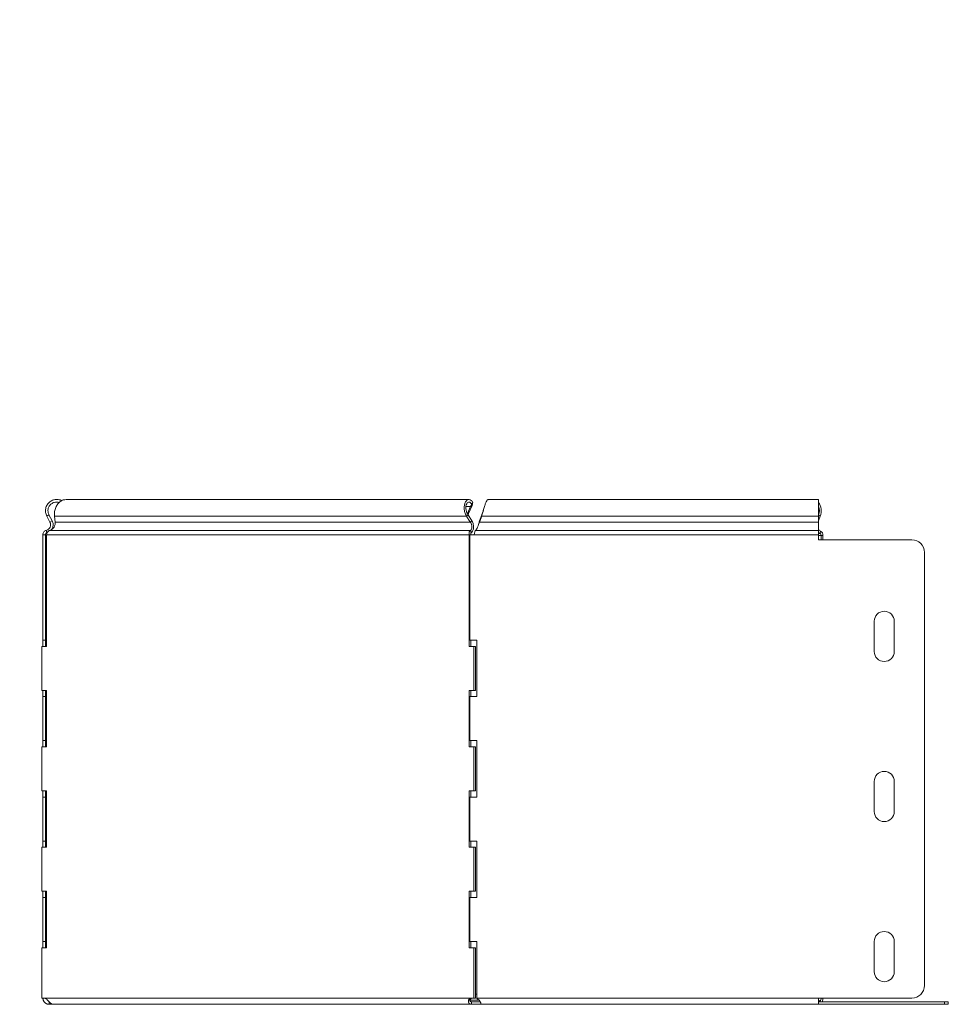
# Model space of a CAD drawing. Header units: millimetres. Extents: x -165 to 1411, y -6114 to 292.
# Tile 12 of 12: x 255 to 625, y -329 to 63. Entities that reach past the tile are written whole.
import ezdxf

# ---------------------------------------------------------------- set-up
doc = ezdxf.new("R2010")
doc.units = ezdxf.units.MM
doc.styles.add('SLDTEXTSTYLE0', font='TXT', dxfattribs={"width": 0.75, "bigfont": 'bigfont'})
doc.styles.add('SLDTEXTSTYLE3', font='TXT', dxfattribs={"width": 0.7, "bigfont": 'bigfont'})

msp = doc.modelspace()

# ---------------------------------------------------------------- linework, layer by layer
at = {"color": 7, "linetype": 'Continuous', "lineweight": 15}
for p, q in [((434.33, -128.37), (273.96, -128.37)), ((573.48, -128.37), (441.98, -128.37)), ((573.48, -134.99), (573.48, -128.37)), ((434.92, -131.23), (433.74, -134.02)), ((435.54, -130.75), (434.16, -134.02)), ((434.92, -131.23), (435.54, -130.75)), ((435.35, -130.33), (435.84, -129.6)), ((266.2, -134.99), (267.08, -134.52)), ((267.47, -137.37), (266.2, -134.99)), ((268.35, -136.9), (267.08, -134.52)), ((267.47, -137.37), (268.35, -136.9)), ((269.31, -134.99), (269.61, -137.37)), ((433.36, -134.99), (433.98, -134.52)), ((434.86, -137.37), (433.36, -134.99)), ((434.16, -134.02), (433.85, -134.25)), ((435.49, -136.9), (433.98, -134.52)), ((434.86, -137.37), (435.49, -136.9)), ((439.38, -134.52), (438.52, -136.9)), ((439.38, -134.99), (438.52, -137.37)), ((438.52, -137.37), (438.52, -136.9)), ((439.38, -134.99), (439.38, -134.52)), ((573.54, -134.52), (573.48, -134.68)), ((573.48, -134.99), (573.48, -137.37)), ((574.17, -134.99), (573.48, -136.81)), ((266.27, -141.65), (266.02, -140.68)), ((435.14, -141.65), (434.96, -140.68)), ((438.1, -138.42), (438.1, -138.43)), ((573.48, -140.68), (573.48, -137.37)), ((573.48, -142.42), (573.48, -140.68)), ((264.67, -142.42), (265.67, -142.42)), ((264.67, -142.42), (264.67, -184.37)), ((265.67, -142.42), (265.67, -184.37)), ((266.12, -142.42), (266.12, -186.87)), ((434.39, -186.87), (434.39, -142.42)), ((435.1, -142.42), (434.39, -142.42)), ((434.69, -184.37), (434.69, -142.42)), ((434.69, -142.42), (436.39, -142.42)), ((573.48, -142.42), (573.48, -144.42)), ((610.69, -144.42), (573.48, -144.42)), ((574.54, -142.68), (574.54, -144.42)), ((575.25, -142.68), (575.25, -144.42)), ((615.69, -321.87), (615.69, -149.42)), ((595.69, -188.87), (595.69, -176.87)), ((603.69, -176.87), (603.69, -188.87)), ((264.28, -204.37), (264.28, -186.87)), ((266.12, -186.87), (264.28, -186.87)), ((264.67, -184.37), (265.67, -184.37)), ((264.67, -186.87), (264.67, -184.37)), ((265.67, -186.87), (265.67, -184.37)), ((436.23, -186.87), (434.39, -186.87)), ((434.69, -184.37), (437.39, -184.37)), ((435.1, -186.87), (435.1, -184.37)), ((436.23, -186.87), (436.23, -204.37)), ((436.23, -186.87), (436.94, -186.87)), ((436.94, -186.87), (436.94, -204.37)), ((437.39, -184.37), (437.39, -206.87)), ((264.28, -204.37), (266.12, -204.37)), ((264.67, -206.87), (264.67, -204.37)), ((264.67, -206.87), (265.67, -206.87)), ((264.67, -206.87), (264.67, -224.37)), ((265.67, -206.87), (265.67, -204.37)), ((265.67, -206.87), (265.67, -224.37)), ((266.12, -204.37), (266.12, -226.87)), ((434.39, -204.37), (436.23, -204.37)), ((434.39, -226.87), (434.39, -204.37)), ((434.69, -224.37), (434.69, -206.87)), ((437.39, -206.87), (434.69, -206.87)), ((435.1, -206.87), (435.1, -204.37)), ((436.23, -204.37), (436.94, -204.37)), ((264.28, -244.37), (264.28, -226.87)), ((266.12, -226.87), (264.28, -226.87)), ((264.67, -224.37), (265.67, -224.37)), ((264.67, -226.87), (264.67, -224.37)), ((265.67, -226.87), (265.67, -224.37)), ((436.23, -226.87), (434.39, -226.87)), ((434.69, -224.37), (437.39, -224.37)), ((435.1, -226.87), (435.1, -224.37)), ((436.23, -226.87), (436.23, -244.37)), ((436.23, -226.87), (436.94, -226.87)), ((436.94, -226.87), (436.94, -244.37)), ((437.39, -224.37), (437.39, -246.87)), ((595.69, -252.62), (595.69, -240.62)), ((603.69, -240.62), (603.69, -252.62)), ((264.28, -244.37), (266.12, -244.37)), ((264.67, -246.87), (264.67, -244.37)), ((264.67, -246.87), (265.67, -246.87)), ((264.67, -246.87), (264.67, -264.37)), ((265.67, -246.87), (265.67, -244.37)), ((265.67, -246.87), (265.67, -264.37)), ((266.12, -244.37), (266.12, -266.87)), ((434.39, -244.37), (436.23, -244.37)), ((434.39, -266.87), (434.39, -244.37)), ((434.69, -264.37), (434.69, -246.87)), ((437.39, -246.87), (434.69, -246.87)), ((435.1, -246.87), (435.1, -244.37)), ((436.23, -244.37), (436.94, -244.37)), ((264.67, -264.37), (265.67, -264.37)), ((264.67, -266.87), (264.67, -264.37)), ((265.67, -266.87), (265.67, -264.37)), ((434.69, -264.37), (437.39, -264.37)), ((435.1, -266.87), (435.1, -264.37)), ((437.39, -264.37), (437.39, -286.87)), ((264.28, -284.37), (264.28, -266.87)), ((266.12, -266.87), (264.28, -266.87)), ((436.23, -266.87), (434.39, -266.87)), ((436.23, -266.87), (436.23, -284.37)), ((436.23, -266.87), (436.94, -266.87)), ((436.94, -266.87), (436.94, -284.37)), ((264.28, -284.37), (266.12, -284.37)), ((264.67, -286.87), (264.67, -284.37)), ((265.67, -286.87), (265.67, -284.37)), ((266.12, -284.37), (266.12, -306.87)), ((434.39, -284.37), (436.23, -284.37)), ((434.39, -306.87), (434.39, -284.37)), ((435.1, -286.87), (435.1, -284.37)), ((436.23, -284.37), (436.94, -284.37)), ((264.67, -286.87), (265.67, -286.87)), ((264.67, -286.87), (264.67, -304.37)), ((265.67, -286.87), (265.67, -304.37)), ((434.69, -304.37), (434.69, -286.87)), ((437.39, -286.87), (434.69, -286.87)), ((264.67, -304.37), (265.67, -304.37)), ((264.67, -306.87), (264.67, -304.37)), ((265.67, -306.87), (265.67, -304.37)), ((434.69, -304.37), (437.39, -304.37)), ((435.1, -306.87), (435.1, -304.37)), ((437.39, -304.37), (437.39, -326.87)), ((595.69, -316.37), (595.69, -304.37)), ((603.69, -304.37), (603.69, -316.37)), ((264.28, -326.87), (264.28, -306.87)), ((266.12, -306.87), (264.28, -306.87)), ((436.23, -306.87), (434.39, -306.87)), ((436.23, -306.87), (436.23, -326.87)), ((436.23, -306.87), (436.94, -306.87)), ((436.94, -306.87), (436.94, -326.87)), ((437.39, -325.37), (436.94, -325.37)), ((265.06, -326.87), (264.28, -326.87)), ((265.67, -326.96), (264.67, -327.02)), ((267.17, -329.37), (267.17, -328.37)), ((435.85, -326.87), (435.15, -326.87)), ((435.36, -328.37), (435.36, -329.37)), ((438.84, -328.37), (435.36, -328.37)), ((436.23, -326.87), (435.45, -326.87)), ((436.23, -326.87), (436.94, -326.87)), ((437.39, -326.87), (437.39, -327.02)), ((439.02, -329.37), (439.02, -328.88)), ((573.48, -326.87), (610.69, -326.87)), ((573.48, -329.37), (573.48, -326.87)), ((573.62, -327.73), (573.48, -327.41)), ((623.72, -328.37), (573.48, -328.37)), ((623.72, -328.37), (625.19, -328.37)), ((625.19, -328.37), (625.19, -329.37)), ((268.69, -329.37), (267.17, -329.37)), ((268.69, -329.37), (435.36, -329.37)), ((439.02, -329.37), (435.36, -329.37)), ((439.02, -329.37), (573.48, -329.37)), ((623.72, -329.37), (573.48, -329.37)), ((625.19, -329.37), (623.72, -329.37))]:
    msp.add_line(p, q, dxfattribs=at)
at = {"color": 7, "linetype": 'Continuous', "lineweight": 0}
for p, q in [((433.13, -131.23), (434.92, -131.23)), ((269.31, -134.99), (433.36, -134.99)), ((439.38, -134.99), (573.48, -134.99)), ((573.48, -134.52), (573.54, -134.52)), ((574.17, -134.99), (573.54, -134.52)), ((267.45, -140.68), (434.96, -140.68)), ((269.61, -137.37), (434.86, -137.37)), ((436.93, -140.68), (573.48, -140.68)), ((438.52, -137.37), (573.48, -137.37)), ((574.33, -140.95), (574.13, -141.91)), ((266.12, -142.42), (434.39, -142.42)), ((436.39, -142.42), (573.48, -142.42)), ((573.48, -141.91), (574.13, -141.91)), ((573.48, -142.68), (574.54, -142.68)), ((575.25, -142.68), (574.54, -142.68)), ((265.36, -326.87), (435.15, -326.87)), ((434.68, -327.73), (438.35, -327.73)), ((437.39, -326.87), (573.48, -326.87)), ((573.62, -327.73), (573.48, -327.73)), ((623.72, -329.37), (623.72, -328.37))]:
    msp.add_line(p, q, dxfattribs=at)
at = {"color": 7, "linetype": 'Continuous', "lineweight": 15, "flags": 128}
msp.add_lwpolyline([(573.48, -141.48), (573.63, -141.61), (574.13, -141.91)], dxfattribs=at)
at = {"color": 7, "linetype": 'Continuous', "lineweight": 15}
for centre, radius, start, end in [((568.74, -132.89), 5.82, 338.8624, 35.4359), ((569.07, -132.87), 4.77, 339.8236, 22.2486), ((575.11, -139.24), 1.88, 209.5018, 245.4147), ((573.43, -142.53), 1.82, 355.5071, 60.3471), ((573.73, -142.61), 0.811, 355.5071, 60.3471), ((610.69, -149.42), 5, 0, 90), ((599.69, -176.87), 4, 0, 180), ((599.69, -188.87), 4, 180, 0), ((599.69, -240.62), 4, 0, 180), ((599.69, -252.62), 4, 180, 0), ((599.69, -304.37), 4, 0, 180), ((599.69, -316.37), 4, 180, 0), ((610.69, -321.87), 5, 270, 0), ((267.17, -326.87), 2.5, 180, 183.3405), ((265.21, -328.12), 1.25, 82.9846, 97.0154), ((435.3, -328.12), 1.25, 82.9846, 97.0154), ((574.56, -327.37), 1, 201.0227, 270), ((572.9, -326.96), 1.64, 311.2413, 3.0288), ((572.06, -326.91), 3.19, 332.7541, 0.7206)]:
    msp.add_arc(centre, radius, start, end, dxfattribs=at)
for points, knots in [([(266.2, -134.99), (266, -134.5), (265.6, -133.52), (265.69, -131.89), (266.29, -130.41), (267.38, -129.22), (268.82, -128.48), (270.39, -128.31), (271.59, -128.48), (272.1, -128.84), (272.18, -128.89)], [0, 0, 0, 0, 0.139254, 0.278508, 0.417762, 0.557016, 0.69627, 0.835524, 0.974778, 1, 1, 1, 1]), ([(267.08, -134.52), (266.93, -134.14), (266.61, -133.37), (266.68, -132.11), (267.15, -130.96), (268, -130.03), (269.11, -129.47), (270.24, -129.29), (270.91, -129.49), (271.19, -129.57)], [0, 0, 0, 0, 0.149172, 0.298344, 0.447516, 0.596688, 0.74586, 0.895032, 1, 1, 1, 1]), ([(273.96, -128.41), (273.55, -128.43), (272.66, -128.49), (271.4, -129.23), (270.32, -130.41), (269.58, -131.89), (269.2, -133.52), (269.28, -134.5), (269.31, -134.99)], [0, 0, 0, 0, 0.145898, 0.316718, 0.487539, 0.658359, 0.82918, 1, 1, 1, 1]), ([(433.36, -134.99), (433.08, -134.52), (432.86, -134.01), (432.55, -132.97), (432.46, -132.43), (432.41, -131.4), (432.45, -130.9), (432.64, -130.01), (432.79, -129.62), (433.17, -128.98), (433.4, -128.73), (433.91, -128.42), (434.18, -128.35), (434.72, -128.41), (434.98, -128.53), (435.46, -128.94), (435.67, -129.24), (435.84, -129.6)], [0, 0, 0, 0, 0.125, 0.125, 0.25, 0.25, 0.375, 0.375, 0.5, 0.5, 0.625, 0.625, 0.75, 0.75, 0.875, 0.875, 1, 1, 1, 1]), ([(433.98, -134.52), (433.74, -134.16), (433.55, -133.76), (433.26, -132.95), (433.17, -132.53), (433.08, -131.73), (433.09, -131.34), (433.19, -130.65), (433.28, -130.34), (433.54, -129.84), (433.69, -129.65), (434.04, -129.41), (434.23, -129.36), (434.6, -129.4), (434.78, -129.49), (435.11, -129.81), (435.25, -130.04), (435.35, -130.33)], [0, 0, 0, 0, 0.125, 0.125, 0.25, 0.25, 0.375, 0.375, 0.5, 0.5, 0.625, 0.625, 0.75, 0.75, 0.875, 0.875, 1, 1, 1, 1]), ([(441.98, -128.41), (441.85, -128.43), (441.57, -128.49), (441.15, -129.23), (440.71, -130.41), (440.26, -131.89), (439.82, -133.52), (439.52, -134.5), (439.38, -134.99)], [0, 0, 0, 0, 0.145898, 0.316718, 0.487539, 0.658359, 0.82918, 1, 1, 1, 1]), ([(440.08, -132.62), (440, -132.87), (439.76, -133.53), (439.52, -134.14), (439.38, -134.52)], [0, 0, 0, 0, 0.372948, 1, 1, 1, 1]), ([(268.11, -140.38), (268.24, -140.18), (268.5, -139.78), (268.71, -139.07), (268.77, -138.33), (268.66, -137.58), (268.46, -137.13), (268.35, -136.9)], [0, 0, 0, 0, 0.188989, 0.391742, 0.594494, 0.797247, 1, 1, 1, 1]), ([(435.14, -141.65), (435.39, -141.52), (435.61, -141.29), (435.96, -140.64), (436.08, -140.24), (436.17, -139.33), (436.15, -138.82), (435.93, -137.83), (435.74, -137.34), (435.49, -136.9)], [0, 0, 0, 0, 0.25, 0.25, 0.5, 0.5, 0.75, 0.75, 1, 1, 1, 1]), ([(438.52, -136.9), (438.46, -137.13), (438.33, -137.58), (438.18, -138.11), (438.11, -138.39), (438.1, -138.42)], [0, 0, 0, 0, 0.471133, 0.942267, 1, 1, 1, 1]), ([(264.67, -142.42), (264.67, -142.03), (264.8, -141.63), (265.29, -141.01), (265.64, -140.78), (266.02, -140.68)], [0, 0, 0, 0, 0.5, 0.5, 1, 1, 1, 1]), ([(266.02, -140.68), (266.35, -140.59), (266.67, -140.43), (267.2, -139.98), (267.41, -139.7), (267.69, -139.06), (267.75, -138.71), (267.73, -138.02), (267.63, -137.68), (267.47, -137.37)], [0, 0, 0, 0, 0.25, 0.25, 0.5, 0.5, 0.75, 0.75, 1, 1, 1, 1]), ([(267.45, -140.68), (267.12, -140.78), (266.81, -141.01), (266.34, -141.63), (266.18, -142.03), (266.12, -142.42)], [0, 0, 0, 0, 0.5, 0.5, 1, 1, 1, 1]), ([(269.61, -137.37), (269.63, -137.68), (269.6, -138.02), (269.43, -138.71), (269.29, -139.06), (268.91, -139.7), (268.66, -139.98), (268.1, -140.43), (267.79, -140.59), (267.45, -140.68)], [0, 0, 0, 0, 0.25, 0.25, 0.5, 0.5, 0.75, 0.75, 1, 1, 1, 1]), ([(434.39, -142.42), (434.33, -142.03), (434.36, -141.63), (434.57, -141.01), (434.76, -140.78), (434.96, -140.68)], [0, 0, 0, 0, 0.5, 0.5, 1, 1, 1, 1]), ([(434.96, -140.68), (435.11, -140.59), (435.23, -140.43), (435.42, -139.98), (435.48, -139.7), (435.48, -139.06), (435.44, -138.71), (435.23, -138.02), (435.07, -137.68), (434.86, -137.37)], [0, 0, 0, 0, 0.25, 0.25, 0.5, 0.5, 0.75, 0.75, 1, 1, 1, 1]), ([(436.93, -140.68), (436.84, -140.78), (436.75, -141.01), (436.57, -141.63), (436.48, -142.03), (436.39, -142.42)], [0, 0, 0, 0, 0.5, 0.5, 1, 1, 1, 1]), ([(438.52, -137.37), (438.39, -137.68), (438.26, -138.02), (437.99, -138.71), (437.86, -139.06), (437.59, -139.7), (437.46, -139.98), (437.2, -140.43), (437.06, -140.59), (436.93, -140.68)], [0, 0, 0, 0, 0.25, 0.25, 0.5, 0.5, 0.75, 0.75, 1, 1, 1, 1]), ([(265.67, -142.42), (265.67, -142.25), (265.73, -142.07), (265.94, -141.79), (266.1, -141.69), (266.27, -141.65)], [0, 0, 0, 0, 0.5, 0.5, 1, 1, 1, 1]), ([(435.1, -142.42), (435.03, -142.25), (435.01, -142.07), (435.04, -141.79), (435.08, -141.69), (435.14, -141.65)], [0, 0, 0, 0, 0.5, 0.5, 1, 1, 1, 1]), ([(267.17, -329.37), (267.12, -329.37), (267.01, -329.37), (266.86, -329.35), (266.71, -329.33), (266.56, -329.3), (266.42, -329.26), (266.29, -329.21), (266.16, -329.16), (266.03, -329.1), (265.92, -329.04), (265.8, -328.97), (265.7, -328.89), (265.6, -328.82), (265.51, -328.74), (265.42, -328.66), (265.34, -328.58), (265.27, -328.49), (265.2, -328.41), (265.13, -328.32), (265.04, -328.18), (264.92, -327.97), (264.81, -327.71), (264.74, -327.46), (264.69, -327.23), (264.68, -327.09), (264.67, -327.02)], [0, 0, 0, 0, 0.036, 0.07123, 0.105706, 0.139446, 0.172469, 0.204795, 0.236446, 0.267444, 0.297814, 0.327581, 0.356773, 0.38542, 0.413551, 0.4412, 0.468401, 0.495189, 0.521604, 0.547683, 0.573467, 0.652024, 0.732615, 0.816667, 0.905438, 1, 1, 1, 1]), ([(265.36, -326.87), (265.42, -326.9), (265.54, -326.94), (265.7, -327.02), (265.85, -327.09), (265.98, -327.18), (266.1, -327.26), (266.22, -327.36), (266.36, -327.5), (266.51, -327.67), (266.67, -327.86), (266.83, -328.06), (267.01, -328.26), (267.19, -328.46), (267.37, -328.64), (267.56, -328.82), (267.75, -328.97), (267.94, -329.11), (268.13, -329.22), (268.32, -329.31), (268.51, -329.36), (268.63, -329.37), (268.69, -329.37)], [0, 0, 0, 0, 0.0527, 0.100681, 0.144042, 0.182914, 0.217484, 0.248014, 0.29495, 0.343138, 0.393022, 0.445004, 0.499439, 0.552547, 0.605579, 0.65885, 0.712671, 0.767342, 0.82315, 0.880366, 0.939239, 1, 1, 1, 1]), ([(435.36, -329.37), (435.32, -329.37), (435.24, -329.37), (435.12, -329.35), (435, -329.33), (434.9, -329.3), (434.8, -329.26), (434.7, -329.21), (434.61, -329.16), (434.53, -329.1), (434.46, -329.04), (434.39, -328.97), (434.33, -328.9), (434.28, -328.82), (434.23, -328.75), (434.19, -328.67), (434.16, -328.59), (434.13, -328.5), (434.11, -328.42), (434.1, -328.34), (434.09, -328.19), (434.1, -327.97), (434.17, -327.69), (434.3, -327.45), (434.47, -327.24), (434.67, -327.07), (434.9, -326.94), (435.06, -326.9), (435.15, -326.87)], [0, 0, 0, 0, 0.031769, 0.062831, 0.0932, 0.122891, 0.151919, 0.180302, 0.208059, 0.235209, 0.261772, 0.287771, 0.31323, 0.338175, 0.362632, 0.386629, 0.410198, 0.433371, 0.45618, 0.478661, 0.500851, 0.578177, 0.651322, 0.721475, 0.789977, 0.858273, 0.92782, 1, 1, 1, 1]), ([(435.36, -328.37), (435.23, -328.37), (435.12, -328.35), (434.93, -328.27), (434.85, -328.22), (434.74, -328.09), (434.7, -328.01), (434.67, -327.9), (434.67, -327.86), (434.67, -327.8), (434.67, -327.78), (434.67, -327.75), (434.67, -327.74), (434.68, -327.73), (434.68, -327.72), (434.68, -327.71), (434.68, -327.71), (434.68, -327.71), (434.68, -327.71), (434.68, -327.7), (434.68, -327.7), (434.71, -327.6), (434.75, -327.5), (434.89, -327.31), (434.98, -327.23), (435.18, -327.08), (435.3, -327.02), (435.56, -326.93), (435.7, -326.89), (435.85, -326.87)], [0, 0, 0, 0, 0.125, 0.125, 0.25, 0.25, 0.375, 0.375, 0.4375, 0.4375, 0.46875, 0.46875, 0.484375, 0.484375, 0.492188, 0.492188, 0.496094, 0.496094, 0.498047, 0.498047, 0.5, 0.5, 0.625, 0.625, 0.75, 0.75, 0.875, 0.875, 1, 1, 1, 1]), ([(437.39, -327.02), (437.47, -327.06), (437.61, -327.15), (437.82, -327.29), (438, -327.42), (438.15, -327.54), (438.28, -327.65), (438.4, -327.78), (438.53, -327.94), (438.66, -328.12), (438.77, -328.31), (438.87, -328.51), (438.95, -328.69), (439.02, -328.85), (439.05, -328.98), (439.08, -329.11), (439.09, -329.22), (439.08, -329.3), (439.06, -329.36), (439.03, -329.37), (439.02, -329.37)], [0, 0, 0, 0, 0.060779, 0.116021, 0.165803, 0.210232, 0.249456, 0.283693, 0.336739, 0.391737, 0.449105, 0.50921, 0.572372, 0.623932, 0.678241, 0.735597, 0.796253, 0.860423, 0.928288, 1, 1, 1, 1])]:
    msp.add_open_spline(points, degree=3, knots=knots, dxfattribs=at)
for points in [[(435.35, -130.33), (435.24, -130.59), (435.1, -130.89), (434.92, -131.23)], [(435.84, -129.6), (435.78, -129.93), (435.69, -130.32), (435.54, -130.75)]]:
    msp.add_open_spline(points, degree=3, dxfattribs=at)

# ---------------------------------------------------------------- texts
at = {"color": 7, "linetype": 'Continuous', "lineweight": 0}
for s, insert, char_height, attachment_point, style in [('\\M+1844E\\M+18445 \\M+1844D\\M+18440\\M+18452\\M+18459\\M+18453\\M+18440\\M+18441\\M+18449\\M+18451\\M+1844F\\M+18442\\M+18440\\M+18453\\M+1845D \\M+18458\\M+18445\\M+18451\\M+18453\\M+18445\\M+18447', (132.61, 62.53), 1.5, 1, 'SLDTEXTSTYLE0'), ('080302-080362 \\M+18454\\M+18452\\M+18450\\M+18451-\\M+18487200\\M+18474\\M+18472\\M+18473', (154.32, 23.61), 6.35, 2, 'SLDTEXTSTYLE0'), ('\\M+18454\\M+18452\\M+18450\\M+18451-200\\M+18487200', (-129.36, -91.03), 15, 1, 'SLDTEXTSTYLE3')]:
    msp.add_mtext(s, dxfattribs=dict(at, insert=insert, char_height=char_height, attachment_point=attachment_point, style=style))

doc.saveas('drawing.dxf')
